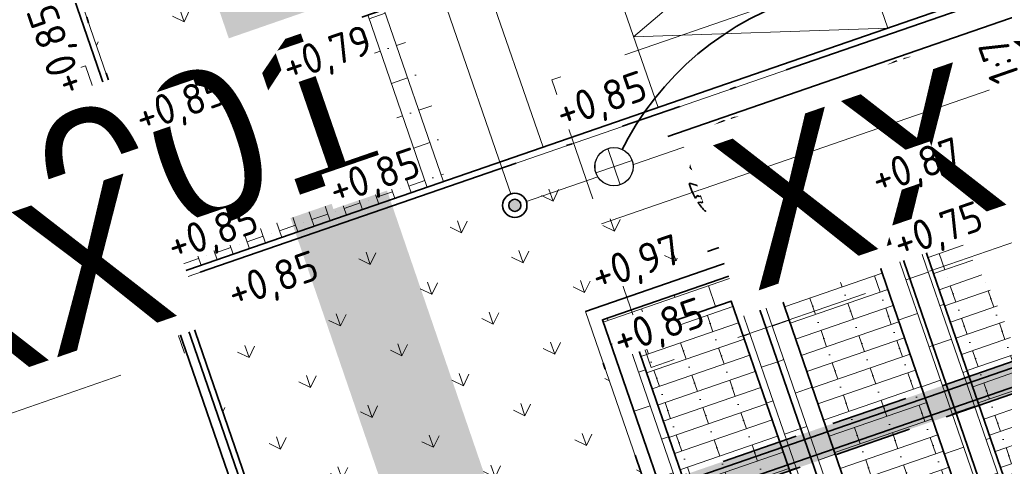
# Model space of a CAD drawing. Header units: metres. Extents: x 264779 to 275389, y 575281 to 580396.
# Tile 21 of 174: x 265229.82 to 265246.03, y 576965.43 to 576972.77. Entities that reach past the tile are written whole.
import ezdxf
from ezdxf.enums import TextEntityAlignment as Align
from ezdxf.lldxf.tags import DXFTag

# ---------------------------------------------------------------- set-up
doc = ezdxf.new("R2018")
doc.units = ezdxf.units.M
doc.set_wipeout_variables(frame=1)
for name, pattern in [('B-WE-RI-DRAINAGE_PVC_100-G', [20, 6, -2.5, 2, -2.5, 0, -2.5, 2, -2.5]), ('B-WE-VH-KANTOPSLUITING_OPSLUITBAND_[AFMETINGEN1]-G', [10, 5.5, -0.875, 0, -0.875, 1, -0.875, 0, -0.875]), ('B-WE-VH-KANTOPSLUITING_TROTTOIRBAND_RWS_[AFMETINGEN1]-G', [10, 2.5, -1.5, 0, -1.5, 0, -1.5, 0, -1.5, 0, -1.5]), ('DASHED', [19.05, 12.7, -6.35]), ('HIDDEN', [9.525, 6.35, -3.175])]:
    doc.linetypes.add(name, pattern=pattern)
for name, color, linetype, lineweight in [('B-ME-MO-PEILBUIS-S', 252, 'Continuous', 18), ('N-WA-RI-DETAIL1-G', 1, 'HIDDEN', 18), ('N-WE-IE-TERREINAFSCHEIDING_KUNSTMATIG-G', 30, 'B-WE-IE-TERREINAFSCHEIDING_KUNSTMATIG-G', 35), ('N-WE-KL-ET_LS_OV_LICHTMAST-S', 10, 'Continuous', 35), ('N-WE-KL-TRACE-A', 7, 'Continuous', 25), ('N-WE-KL-TRACE-G', 7, 'DASHED', 35), ('N-WE-VH-HELLING_AANDUIDING-G', 30, 'Continuous', 18), ('N-WE-VH-KANTOPSLUITING_OPSLUITBAND_100x200-G', 60, 'B-WE-VH-KANTOPSLUITING_OPSLUITBAND_[AFMETINGEN1]-G', 35), ('N-WE-VH-KANTOPSLUITING_TROTTOIRBAND_RWS_110-220x250-G', 60, 'B-WE-VH-KANTOPSLUITING_TROTTOIRBAND_RWS_[AFMETINGEN1]-G', 35), ('N-WE-VH-KNIKLIJN_AANDUIDING-G', 30, 'Continuous', 18), ('N-WE-VH-VERHARDING_STRAATBAKSTEEN_DIKFORMAAT_HALF-G', 40, 'Continuous', 35), ('N-WE-VH-VERHARDING_STRAATBAKSTEEN_WAALFORMAAT_HALF-G', 40, 'Continuous', 35), ('N-XX-AL-HOOGTELABEL-T25-M', 7, 'Continuous', 25)]:
    doc.layers.add(name, color=color, linetype=linetype, lineweight=lineweight)
for name, color, linetype, lineweight, true_color in [('B-WE-KL-TRACE-A', 9, 'Continuous', 13, 0x808080), ('N-GV-GR-BOOM-S', 7, 'Continuous', 35, 0x00a500), ('N-GV-GR-GRAS_BERMKRUIDENMENGSEL-A', 7, 'Continuous', 18, 0x00a500), ('N-OI-KL-MANTELBUIS_PVC-G', 1, 'MANTELBUIS-PVC', 35, 0xff0000), ('N-OI-RI-BELUCHTINGSDRAINAGE_PVC_160-G', 3, 'B-WE-RI-DRAINAGE_PVC_160-G', 35, 0x00ff00), ('N-OI-RI-HWA_DRAINPUT-S', 3, 'Continuous', 25, 0x00ff00), ('N-OI-RI-PLANTSLEUFDRAINAGE_PVC_100-G', 3, 'B-WE-RI-DRAINAGE_PVC_100-G', 35, 0x00ff00), ('N-WE-VH-VERHARDING_STRAATBAKSTEEN_DIKFORMAAT_HALF_PAARS-BRUIN-A', 7, 'Continuous', 18, 0x66332b), ('N-WE-VH-VERHARDING_STRAATBAKSTEEN_DIKFORMAAT_HALF_ROOD-PAARS -A', 7, 'Continuous', 18, 0xa45729), ('N-WE-VH-VERHARDING_STRAATBAKSTEEN_WAALFORMAAT_HALF_PAARS-BRUIN-A', 7, 'Continuous', 18, 0x66332b)]:
    doc.layers.add(name, color=color, linetype=linetype, lineweight=lineweight, true_color=true_color)
doc.layers.add('X-XX-AL-HULPLAAG-G', color=6, linetype='Continuous', lineweight=18, plot=False)
doc.styles.add('NLCS-ISO-M1000-T25', font='NLCS-ISO.ttf', dxfattribs={"height": 2.5})
doc.styles.get("Standard").update_dxf_attribs({"font": 'arial.ttf'})
doc.styles.add('TEKST VOOR LINE', font='NLCS-ISO.ttf', dxfattribs={"height": 1})
doc.linetypes.add('B-WE-IE-TERREINAFSCHEIDING_KUNSTMATIG-G', pattern='A,5,-2.5,[82,NLCS.shx,S=1.1,R=90,X=0,Y=0],-2.5', length=10)
doc.linetypes.add('B-WE-RI-DRAINAGE_PVC_160-G', pattern='A,10.25,-3,[160,NLCS.shx,S=0.25,R=0,X=0,Y=0],-3.5,["o",Standard,S=1,R=0,X=-0.35,Y=-0.35],-3.25', length=20)
tags = doc.linetypes.add('MANTELBUIS-PVC', pattern='A,2.10896,-0.32,["PVC",TEKST VOOR LINE,S=1,R=0,X=0,Y=-0.5],-2.72,2.10896', length=7.25792).pattern_tags.tags
tags[6] = DXFTag(74, 10)
pattern_1 = [(109.0885258, (229946.4539, 679547.0011), (-1.011904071, 0.491604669), [0.2109375, -1.380052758]), (64.0885258, (229946.4539, 679547.0011), (-1.011904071, 0.491604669), [0.2109375, -0.9140625]), (154.0885258, (229946.4539, 679547.0011), (-0.491604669, -1.011904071), [0.2109375, -0.9140625])]
pattern_2 = [(19.04055235, (53986.8609, 115722.89466), (-0.09175423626, 0.2658622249), []), (109.04055235, (53987.9243, 115723.2617), (-1.0634488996, -0.367016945), [0.28125, -0.28125]), (109.04055235, (53987.3009, 115723.344), (-1.0634488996, -0.367016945), [0.28125, -0.28125]), (19.04055235, (53987.34673, 115723.2111), (-0.1835084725, 0.5317244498), [0, -0.5625, 0, 0, 0]), (19.04055235, (53987.255, 115723.47696), (-0.1835084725, 0.5317244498), [0, -0.5625, 0, 0, 0])]
pattern_3 = [(199.04055235, (71628.70843, 117020.08), (-0.910738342, -0.9301973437), [0.388125, -0.388125]), (289.04055235, (71628.70843, 117020.08), (0.36688987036, 0.12662084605), [])]
pattern_4 = [(109.04055237, (71628.70843, 117020.08), (-0.930197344, 0.91073834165), [0.388125, -0.388125]), (199.040552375, (71628.70843, 117020.08), (0.1266208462, -0.3668898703), [])]

# ---------------------------------------------------------------- blocks, each defined once
blk = doc.blocks.new('Gedrukte peilbuis minifilter nog niet uitgevoerd')
at = {"flags": 128}
for points in [[(1.061, 2.273), (2.227, 3.44)], [(2.227, 3.44), (4.327, 3.44)], [(1.061, 2.273), (-1.061, 0.152)], [(-2.227, -1.015), (-1.061, 0.152)]]:
    blk.add_lwpolyline(points, dxfattribs=at)
blk.add_lwpolyline([(1.212, 2.425), (-1.212, 2.425), (0, 0)], close=True, dxfattribs=at)
at = {"lineweight": 30, "flags": 104}
blk.add_attdef('01', text='', height=1.8, dxfattribs=at).set_placement((2.492, 2.004), align=Align.TOP_LEFT)
blk = doc.blocks.new('BOOM')
blk.add_lwpolyline([(0.399, 4.344), (0.407, 4.354), (0.414, 4.362), (0.422, 4.369), (0.429, 4.376), (0.436, 4.383), (0.442, 4.39), (0.449, 4.397), (0.456, 4.406), (0.462, 4.416), (0.468, 4.428), (0.473, 4.442), (0.476, 4.459), (0.477, 4.479), (0.475, 4.504), (0.469, 4.533), (0.438, 4.642, -0.52938), (0.488, 4.701, -0.087139), (2.045, 4.264, -0.372341), (2.106, 4.124), (2.17, 3.798), (2.01, 3.638), (1.837, 3.675), (1.629, 3.519), (1.709, 3.321), (1.923, 3.252), (2.5, 3.385), (2.641, 3.307), (2.627, 3.183), (2.496, 3.102), (2.376, 2.712), (2.529, 2.462), (2.921, 3.086, -0.504641), (3.14, 2.895, 0.331948), (3.267, 2.693, 0.282008), (3.681, 2.769), (3.648, 2.752, -0.512156), (3.838, 2.751, -0.16076), (4.697, -0.052), (4.589, -0.156), (4.588, -0.271), (4.483, -0.29), (4.496, -0.404), (4.332, -0.351), (4.282, -0.479), (4.484, -0.613), (4.548, -0.664), (4.659, -0.552, -0.106371), (4.002, -2.407), (3.416, -2.029), (3.308, -2.104), (3.238, -1.793), (3.03, -1.543), (2.788, -1.545), (2.793, -1.835), (2.61, -2.469), (2.637, -2.59), (2.771, -2.609), (3.623, -2.935, -0.236298), (-0.208, -4.622, 0.159625), (-0.32, -4.398, 0.350802), (-0.29, -4.175, -0.504641), (-0.553, -4.05), (-0.489, -3.845), (-0.597, -3.653), (-0.739, -3.667), (-0.76, -3.821), (-0.868, -3.883), (-0.996, -3.785), (-1.106, -3.204), (-1.19, -3.12), (-1.403, -3.126), (-1.462, -3.379), (-1.549, -3.406), (-1.631, -3.617), (-1.847, -3.501, 0.733583), (-1.768, -3.663, -0.861625), (-1.724, -3.806, 0.279978), (-1.884, -4.05), (-1.877, -4.059, -0.827056), (-2.036, -4.225, -0.116774), (-3.828, -2.357), (-3.793, -2.35), (-3.765, -2.342), (-3.742, -2.333), (-3.724, -2.324), (-3.71, -2.313), (-3.7, -2.303), (-3.692, -2.292), (-3.474, -2.014), (-3.469, -2.004), (-3.465, -1.994), (-3.462, -1.985), (-3.459, -1.976), (-3.456, -1.967), (-3.452, -1.957), (-3.449, -1.946), (-3.444, -1.935), (-3.438, -1.923), (-3.431, -1.909), (-3.424, -1.895), (-3.416, -1.881), (-3.408, -1.866), (-3.401, -1.851), (-3.395, -1.836), (-3.389, -1.821), (-3.385, -1.806), (-3.381, -1.792), (-3.38, -1.779), (-3.379, -1.766), (-3.38, -1.755), (-3.382, -1.745), (-3.385, -1.737), (-3.389, -1.731), (-3.395, -1.726), (-3.402, -1.723), (-3.41, -1.722), (-3.419, -1.721), (-3.428, -1.72), (-3.438, -1.719), (-3.449, -1.717), (-3.459, -1.715), (-3.47, -1.711), (-3.481, -1.706), (-3.493, -1.699), (-3.504, -1.692), (-3.516, -1.684), (-3.528, -1.675), (-3.54, -1.665), (-3.552, -1.656), (-3.565, -1.646), (-3.577, -1.635), (-3.59, -1.625), (-3.602, -1.614), (-3.826, -1.87), (-3.837, -1.858), (-3.847, -1.844), (-3.857, -1.83), (-3.865, -1.814), (-3.876, -1.799), (-3.89, -1.786), (-3.911, -1.778), (-3.94, -1.774), (-3.982, -1.778), (-4.037, -1.791), (-4.109, -1.814, -0.040997), (-4.417, -0.947), (-4.257, -0.975), (-4.114, -1.066), (-4.038, -0.997), (-3.947, -0.855), (-4.035, -0.721), (-3.986, -0.523), (-4.167, -0.508), (-4.289, -0.39), (-4.51, -0.535, -0.05814), (-4.599, 0.764), (-4.473, 0.74), (-3.963, 0.336), (-3.743, 0.412), (-2.884, 0.639), (-2.811, 0.922), (-3.143, 1.054), (-3.194, 1.163), (-3.8, 1.46), (-3.813, 1.631), (-4.018, 1.804), (-4.101, 1.973), (-3.961, 2.193), (-3.649, 2.242), (-3.365, 2.427), (-3.362, 2.619), (-3.539, 2.827), (-3.492, 2.915), (-3.562, 3.052, -0.13428), (-1.534, 4.458, -0.541727), (-1.472, 4.41), (-1.482, 4.277), (-1.48, 4.209), (-1.471, 4.156), (-1.456, 4.117), (-1.437, 4.088), (-1.415, 4.066), (-1.393, 4.05), (-1.371, 4.035), (-1.351, 4.019), (-1.333, 4.003), (-1.317, 3.988), (-1.301, 3.973), (-1.287, 3.96), (-1.272, 3.949), (-1.257, 3.942), (-1.242, 3.938), (-1.226, 3.939), (-1.209, 3.943), (-1.192, 3.95), (-1.173, 3.959), (-1.155, 3.969), (-1.136, 3.98), (-1.116, 3.989), (-1.097, 3.997), (-1.077, 4.003), (-1.057, 4.008), (-1.038, 4.011), (-1.019, 4.013), (-1.001, 4.016), (-0.983, 4.019), (-0.966, 4.024), (-0.95, 4.031), (-0.935, 4.04), (-0.922, 4.051), (-0.909, 4.064), (-0.897, 4.079), (-0.888, 3.987), (-0.867, 3.963), (-0.769, 3.797), (-0.563, 3.684), (-0.855, 4.156), (-0.849, 4.171), (-0.845, 4.184), (-0.844, 4.198), (-0.844, 4.212), (-0.848, 4.225), (-0.854, 4.239), (-0.865, 4.253), (-0.878, 4.268), (-0.896, 4.284), (-0.917, 4.303), (-0.941, 4.325), (-0.968, 4.351), (-0.998, 4.383), (-1.03, 4.421), (-1.106, 4.519, -0.543104), (-1.08, 4.593, -0.046766), (-0.216, 4.718, -0.385168), (-0.167, 4.678), (-0.14, 4.501), (-0.127, 4.446), (-0.112, 4.407), (-0.096, 4.382), (-0.079, 4.368), (-0.061, 4.361), (-0.043, 4.358), (-0.025, 4.357), (-0.008, 4.355), (0.009, 4.352), (0.025, 4.348), (0.041, 4.343), (0.056, 4.337), (0.071, 4.33), (0.086, 4.324), (0.1, 4.317), (0.114, 4.31), (0.128, 4.304), (0.141, 4.297), (0.154, 4.29), (0.166, 4.283), (0.177, 4.276), (0.186, 4.268), (0.195, 4.26), (0.202, 4.252), (0.208, 4.243), (0.213, 4.234), (0.218, 4.226), (0.223, 4.219), (0.228, 4.213), (0.233, 4.208), (0.24, 4.205), (0.248, 4.203), (0.256, 4.204), (0.266, 4.207), (0.276, 4.211), (0.287, 4.217), (0.298, 4.225), (0.31, 4.234), (0.321, 4.244), (0.332, 4.256), (0.342, 4.269), (0.353, 4.282), (0.363, 4.295), (0.372, 4.309), (0.381, 4.321), (0.39, 4.333)], format="xyb", close=True)
blk.add_circle((0, 0), 0.138)
at = {"lineweight": 30, "flags": 104}
blk.add_attdef('01', text='', height=1.8, dxfattribs=at).set_placement((-2.447, 3.094), align=Align.TOP_LEFT)
blk = doc.blocks.new('N-SKL-ET_LS_OV_LICHTMAST_TYPE5-SO')
at = {"lineweight": 30, "flags": 104}
blk.add_attdef('01', text='', height=1.8, dxfattribs=at).set_placement((1.922, 1.092), align=Align.TOP_LEFT)
blk.add_wipeout([(0, 1), (0.074, 0.997), (0.193, 0.981), (0.389, 0.921), (0.59, 0.807), (0.709, 0.705), (0.8, 0.6), (0.895, 0.446), (0.965, 0.264), (0.993, 0.117), (1, -0.027), (0.99, -0.141), (0.969, -0.246), (0.936, -0.352), (0.913, -0.408), (0.874, -0.487), (0.79, -0.613), (0.758, -0.652), (0.669, -0.743), (0.574, -0.819), (0.468, -0.884), (0.369, -0.929), (0.313, -0.95), (0.188, -0.982), (0.127, -0.992), (0.037, -0.999), (-0.107, -0.994), (-0.246, -0.969), (-0.343, -0.939), (-0.442, -0.897), (-0.548, -0.836), (-0.611, -0.792), (-0.681, -0.732), (-0.747, -0.665), (-0.799, -0.601), (-0.847, -0.531), (-0.884, -0.468), (-0.934, -0.357), (-0.946, -0.324), (-0.973, -0.229), (-0.982, -0.188), (-0.997, -0.076), (-1, 0.017), (-0.995, 0.098), (-0.987, 0.159), (-0.975, 0.223), (-0.954, 0.301), (-0.933, 0.36), (-0.911, 0.412), (-0.892, 0.453), (-0.849, 0.529), (-0.806, 0.592), (-0.752, 0.659), (-0.688, 0.725), (-0.644, 0.765), (-0.57, 0.822), (-0.499, 0.867), (-0.418, 0.908), (-0.347, 0.938), (-0.261, 0.965), (-0.169, 0.986), (-0.073, 0.997)])
blk.add_hatch(color=0).paths.add_polyline_path([(-0.498, 0.048, 1), (0.498, -0.048, 1)])
at = {"color": 0}
for radius in [1, 0.5]:
    blk.add_circle((0, 0), radius, dxfattribs=at)
blk = doc.blocks.new('N-SRI-HWA_DRAINPUT_01-SO')
at = {"ltscale": 0.99999}
blk.add_wipeout([(0, 0.1575), (-0.0631, 0.1443), (-0.1005, 0.1213), (-0.1342, 0.0825), (-0.1548, 0.0292), (-0.1548, 0), (-0.1484, -0.0527), (-0.1245, -0.0965), (-0.1013, -0.1206), (-0.0489, -0.1497), (0, -0.1575), (0.0298, -0.1547), (0.0862, -0.1318), (0.1344, -0.0821), (0.1518, -0.0419), (0.1575, 0), (0.1518, 0.0421), (0.1261, 0.0944), (0.0945, 0.126), (0.0519, 0.1487), (0.0275, 0.1551)], dxfattribs=at)
at = {"lineweight": 18, "ltscale": 0.99999, "flags": 128}
for points in [[(0, 0.1575), (0, -0.1575)], [(0.1575, 0), (-0.1575, 0)]]:
    blk.add_lwpolyline(points, dxfattribs=at)
at = {"ltscale": 0.99999}
blk.add_circle((0, 0), 0.1575, dxfattribs=at)

msp = doc.modelspace()

# ---------------------------------------------------------------- hatches: boundary and pattern name
at = {"layer": 'B-WE-KL-TRACE-A'}
h = msp.add_hatch(dxfattribs=at)
h.set_pattern_fill('DOTS', color=256, scale=0.5)
h.set_pattern_definition([(0, (265713.50372, 576754.34745), (0.079375, 0.15875), [0, -0.15875])])
h.paths.add_polyline_path([(265257.497, 576901.576), (265280.092, 576836.285), (265298.31, 576783.268), (265291.791, 576781.392), (265239.384, 576934.357), (265222.655, 576983.209), (265230.7, 576979.939), (265245.297, 576937.421), (265245.427, 576937.04)])
h.paths.add_polyline_path([(265223.141, 576984.793), (265219.917, 576993.606), (265211.971, 577028.584), (265210.547, 577042.097), (265222.786, 577002.989), (265229.989, 576982.009)])
h.paths.add_polyline_path([(265207.488, 577055.376), (265208.876, 577042.208), (265202.774, 577069.069)])
h.paths.add_polyline_path([(265194.59, 577097.909), (265209.11, 577055.736), (265209.669, 577050.426), (265224.354, 577003.504), (265246.856, 576937.963), (265259.058, 576902.111), (265281.655, 576836.813), (265331.28, 576692.401), (265402.247, 576711.023), (265417.831, 576715.057), (265434.246, 576719.393), (265450.777, 576723.65), (265466.98, 576727.876), (265483.558, 576732.243), (265517.748, 576741.103), (265533.987, 576745.376), (265551.26, 576749.845), (265566.674, 576753.911), (265582.241, 576757.871), (265589.311, 576759.685), (265591.043, 576760.329), (265486.412, 577064.17), (265488.303, 577064.821), (265593.602, 576759.04), (265591.727, 576758.343), (265591.58, 576758.769), (265589.803, 576758.108), (265582.65, 576756.272), (265567.088, 576752.314), (265551.677, 576748.248), (265534.403, 576743.779), (265518.165, 576739.506), (265483.975, 576730.646), (265467.398, 576726.28), (265451.191, 576722.053), (265434.662, 576717.796), (265418.248, 576713.46), (265402.664, 576709.426), (265330.216, 576690.416), (265298.846, 576781.706), (265290.739, 576779.372), (265237.824, 576933.823), (265212.508, 577007.744), (265210.34, 577028.314), (265197.8, 577083.516), (265193.03, 577097.371)])
at = {"layer": 'N-GV-GR-GRAS_BERMKRUIDENMENGSEL-A'}
h = msp.add_hatch(dxfattribs=at)
h.set_pattern_fill('AGR-KRUIDEN', color=256, scale=0.5625, pattern_type=2)
h.set_pattern_definition(pattern_1)
edge = h.paths.add_edge_path()
edge.add_arc((265234.353, 576972.544), 5, 69.9904, 148.0907)
edge.add_line((265230.108, 576975.187), (265231.375, 576971.516))
edge.add_line((265231.375, 576971.516), (265237.331, 576973.571))
edge.add_line((265237.331, 576973.571), (265236.064, 576977.242))
h = msp.add_hatch(dxfattribs=at)
h.set_pattern_fill('AGR-KRUIDEN', color=256, scale=0.5625, pattern_type=2)
h.set_pattern_definition(pattern_1)
edge = h.paths.add_edge_path()
edge.add_arc((265235.835, 576965.083), 6.111, 34.7625, 64.2385)
edge.add_line((265238.491, 576970.587), (265232.419, 576968.491))
edge.add_line((265232.419, 576968.491), (265234.925, 576961.231))
edge.add_line((265234.925, 576961.231), (265240.767, 576963.248))
edge.add_line((265240.767, 576963.248), (265239.135, 576967.974))
edge.add_line((265239.135, 576967.974), (265240.855, 576968.567))
at = {"layer": 'N-WE-KL-TRACE-A'}
h = msp.add_hatch(dxfattribs=at)
h.set_pattern_fill('DOTS', color=256, scale=0.5, angle=-0.069)
h.set_pattern_definition([(19.019479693, (53607.36198, 115305.85214), (0.02330677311, 0.175950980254), [0, -0.15875])])
h.paths.add_polyline_path([(265327.755, 576975.274), (265328.284, 576973.732), (265330.649, 576974.544), (265330.811, 576974.071), (265328.447, 576973.259), (265331.026, 576965.75), (265333.39, 576966.562), (265333.553, 576966.089), (265330.715, 576965.115), (265327.282, 576975.112), (265302.25, 576966.515), (265296.331, 576983.937), (265248.543, 576967.444), (265253.844, 576952.084), (265253.371, 576951.921), (265248.07, 576967.281), (265234.364, 576962.551), (265234.2, 576963.023), (265259.96, 576971.913), (265257.072, 576980.279), (265257.545, 576980.442), (265260.432, 576972.076), (265286.9, 576981.211), (265284.013, 576989.577), (265284.486, 576989.74), (265287.373, 576981.374), (265296.17, 576984.41), (265285.353, 577016.246), (265286.915, 577016.777), (265303.28, 576968.613), (265380.151, 576995.012), (265363.785, 577042.669), (265365.346, 577043.205), (265374.891, 577015.41), (265455.352, 577043.041), (265455.888, 577041.481), (265375.427, 577013.849), (265382.777, 576992.446), (265464.49, 577020.508), (265464.652, 577020.035), (265462.288, 577019.223), (265464.867, 577011.713), (265467.231, 577012.525), (265467.393, 577012.052), (265464.556, 577011.078), (265461.815, 577019.06), (265382.94, 576991.973), (265393.03, 576962.587), (265427.338, 576974.369), (265424.627, 576982.267), (265426.188, 576982.803), (265428.899, 576974.905), (265473.51, 576990.225), (265474.05, 576988.666), (265393.566, 576961.027), (265400.927, 576939.596), (265399.367, 576939.06), (265392.005, 576960.491), (265390.587, 576960.004), (265390.051, 576961.564), (265391.47, 576962.051), (265380.687, 576993.452), (265356.28, 576985.07), (265359.713, 576975.073), (265356.876, 576974.099), (265356.713, 576974.571), (265359.078, 576975.383), (265356.499, 576982.893), (265354.134, 576982.081), (265353.972, 576982.554), (265356.336, 576983.366), (265355.807, 576984.907)])
at = {"layer": 'N-WE-VH-VERHARDING_STRAATBAKSTEEN_DIKFORMAAT_HALF_PAARS-BRUIN-A'}
h = msp.add_hatch(dxfattribs=at)
h.set_pattern_fill('AVH-SBS_DIKFORMAAT_HALFST', color=256, scale=28.125, angle=359.952, pattern_type=2)
h.set_pattern_definition(pattern_2)
h.paths.add_polyline_path([(265245.11, 576969.38), (265244.65, 576969.221), (265246.02, 576965.251), (265246.48, 576965.41, 0.002587), (265246.481, 576965.475, 0.170367)])
h = msp.add_hatch(dxfattribs=at)
h.set_pattern_fill('AVH-SBS_DIKFORMAAT_HALFST', color=256, scale=28.125, angle=359.952, pattern_type=2)
h.set_pattern_definition(pattern_2)
h.paths.add_polyline_path([(265243.894, 576968.96), (265242.287, 576968.406), (265243.657, 576964.436), (265245.264, 576964.99)])
h = msp.add_hatch(dxfattribs=at)
h.set_pattern_fill('AVH-SBS_DIKFORMAAT_HALFST', color=256, scale=28.125, angle=359.952, pattern_type=2)
h.set_pattern_definition(pattern_2)
h.paths.add_polyline_path([(265241.531, 576968.145), (265239.924, 576967.59), (265241.294, 576963.62), (265242.901, 576964.175)])
at = {"layer": 'N-WE-VH-VERHARDING_STRAATBAKSTEEN_DIKFORMAAT_HALF_ROOD-PAARS -A'}
h = msp.add_hatch(dxfattribs=at)
h.set_pattern_fill('AVH-BSS_DIKFORMAAT_HALFST', color=256, scale=28.125, angle=89.952, pattern_type=2)
h.set_pattern_definition(pattern_4)
h.paths.add_polyline_path([(265245.11, 576969.38, 0.017214), (265244.83, 576969.707), (265244.142, 576969.469), (265244.272, 576969.091)])
h = msp.add_hatch(dxfattribs=at)
h.set_pattern_fill('AVH-BSS_DIKFORMAAT_HALFST', color=256, scale=28.125, angle=89.952, pattern_type=2)
h.set_pattern_definition(pattern_4)
h.paths.add_polyline_path([(265241.778, 576968.653), (265241.909, 576968.275), (265244.272, 576969.091), (265244.142, 576969.469)])
h = msp.add_hatch(dxfattribs=at)
h.set_pattern_fill('AVH-BSS_DIKFORMAAT_HALFST', color=256, scale=28.125, angle=179.952, pattern_type=2)
h.set_pattern_definition(pattern_3)
h.paths.add_polyline_path([(265244.65, 576969.221), (265244.272, 576969.091), (265245.642, 576965.121), (265246.02, 576965.251)])
h = msp.add_hatch(dxfattribs=at)
h.set_pattern_fill('AVH-BSS_DIKFORMAAT_HALFST', color=256, scale=28.125, angle=179.952, pattern_type=2)
h.set_pattern_definition(pattern_3)
h.paths.add_polyline_path([(265245.264, 576964.99), (265245.642, 576965.121), (265244.272, 576969.091), (265243.894, 576968.96)])
h = msp.add_hatch(dxfattribs=at)
h.set_pattern_fill('AVH-BSS_DIKFORMAAT_HALFST', color=256, scale=28.125, angle=89.952, pattern_type=2)
h.set_pattern_definition(pattern_4)
h.paths.add_polyline_path([(265241.909, 576968.275), (265241.778, 576968.653), (265239.415, 576967.838), (265239.546, 576967.46)])
h = msp.add_hatch(dxfattribs=at)
h.set_pattern_fill('AVH-BSS_DIKFORMAAT_HALFST', color=256, scale=28.125, angle=179.952, pattern_type=2)
h.set_pattern_definition(pattern_3)
h.paths.add_polyline_path([(265243.279, 576964.305), (265243.657, 576964.436), (265242.287, 576968.406), (265241.909, 576968.275)])
h = msp.add_hatch(dxfattribs=at)
h.set_pattern_fill('AVH-BSS_DIKFORMAAT_HALFST', color=256, scale=28.125, angle=179.952, pattern_type=2)
h.set_pattern_definition(pattern_3)
h.paths.add_polyline_path([(265241.909, 576968.275), (265241.531, 576968.145), (265242.901, 576964.175), (265243.279, 576964.305)])
h = msp.add_hatch(dxfattribs=at)
h.set_pattern_fill('AVH-BSS_DIKFORMAAT_HALFST', color=256, scale=28.125, angle=179.952, pattern_type=2)
h.set_pattern_definition(pattern_3)
h.paths.add_polyline_path([(265239.924, 576967.59), (265239.546, 576967.46), (265240.916, 576963.49), (265241.294, 576963.62)])
at = {"layer": 'N-WE-VH-VERHARDING_STRAATBAKSTEEN_WAALFORMAAT_HALF_PAARS-BRUIN-A'}
h = msp.add_hatch(dxfattribs=at)
h.set_pattern_fill('AVH-SBS_WAALFORMAAT_HALFST', color=256, scale=28.125, angle=89.95, style=0, pattern_type=2)
h.set_pattern_definition([(109.03852576, (53998.11203, 115705.62007), (-0.26586547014, -0.09174483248), []), (199.03852576, (53997.745, 115706.6835), (0.36697933, -1.0634618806), [0.28125, -0.28125]), (199.03852576, (53997.6627, 115706.0601), (0.36697933, -1.0634618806), [0.28125, -0.28125]), (109.03852576, (53997.7956, 115706.10593), (-0.5317309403, -0.18348966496), [0, -1.125, 0, 0, 0]), (109.03852576, (53997.34625, 115706.5459), (-0.5317309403, -0.18348966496), [0, -1.125, 0, 0, 0])])
edge = h.paths.add_edge_path()
edge.add_arc((265231.803, 576969.971), 5, 1.5829, 36.497)
edge.add_line((265235.822, 576972.945), (265231.313, 576971.389))
edge.add_line((265231.313, 576971.389), (265232.292, 576968.553))
edge.add_line((265232.292, 576968.553), (265236.801, 576970.109))

# ---------------------------------------------------------------- linework, layer by layer
at = {"layer": 'N-OI-KL-MANTELBUIS_PVC-G', "flags": 128}
for points in [[(265239.224, 576964.651), (265247.798, 576967.61)], [(265239.322, 576964.368), (265247.896, 576967.327)]]:
    msp.add_lwpolyline(points, dxfattribs=at)
at = {"layer": 'N-OI-RI-BELUCHTINGSDRAINAGE_PVC_160-G', "flags": 128}
for points in [[(265240.49, 576970.853), (265287.755, 576987.166)], [(265241.143, 576968.963), (265288.407, 576985.275)]]:
    msp.add_lwpolyline(points, dxfattribs=at)
at = {"layer": 'N-OI-RI-PLANTSLEUFDRAINAGE_PVC_100-G', "flags": 128}
msp.add_lwpolyline([(265239.604, 576970.356, -0.210646), (265242.56, 576973.101), (265286.899, 576988.404)], format="xyb", dxfattribs=at)
at = {"layer": 'N-WA-RI-DETAIL1-G', "ltscale": 0.35, "flags": 128}
for points in [[(265291.013, 576984.588), (265240.214, 576967.055), (265238.583, 576971.782), (265289.382, 576989.314)], [(265226.18, 576970.384), (265227.812, 576965.657), (265232.538, 576967.288), (265230.907, 576972.015)]]:
    msp.add_lwpolyline(points, close=True, dxfattribs=at)
at = {"layer": 'N-WE-IE-TERREINAFSCHEIDING_KUNSTMATIG-G', "ltscale": 0.5, "flags": 128}
msp.add_lwpolyline([(265234.76, 576960.942), (265232.15, 576968.504)], dxfattribs=at)
at = {"layer": 'N-WE-KL-TRACE-G', "ltscale": 0.1}
msp.add_lwpolyline([(265296.331, 576983.937), (265248.543, 576967.444), (265253.844, 576952.084), (265253.371, 576951.921), (265248.07, 576967.281), (265234.364, 576962.551), (265234.2, 576963.023), (265259.96, 576971.913), (265257.072, 576980.279), (265257.545, 576980.442), (265260.432, 576972.076), (265286.9, 576981.211)], dxfattribs=at)
at = {"layer": 'N-WE-VH-HELLING_AANDUIDING-G'}
msp.add_lwpolyline([(265243.201, 576975.27), (265239.927, 576972.49), (265244.111, 576972.633)], dxfattribs=at)
at = {"layer": 'N-WE-VH-KANTOPSLUITING_OPSLUITBAND_100x200-G', "flags": 128}
msp.add_lwpolyline([(265237.331, 576973.571), (265228.31, 576999.708), (265222.355, 576997.652), (265231.375, 576971.516)], close=True, dxfattribs=at)
at = {"layer": 'N-WE-VH-KANTOPSLUITING_OPSLUITBAND_100x200-G'}
msp.add_lwpolyline([(265258.226, 576974.33), (265257.28, 576977.071), (265232.419, 576968.491), (265234.996, 576961.024)], dxfattribs=at)
at = {"layer": 'N-WE-VH-KANTOPSLUITING_TROTTOIRBAND_RWS_110-220x250-G', "ltscale": 0.99999}
msp.add_lwpolyline([(265235.87, 576961.558), (265240.767, 576963.248), (265239.135, 576967.974), (265257.209, 576974.212)], dxfattribs=at)
at = {"layer": 'N-WE-VH-KNIKLIJN_AANDUIDING-G', "ltscale": 0.75}
for points in [[(265243.201, 576975.27), (265244.111, 576972.633)], [(265239.414, 576973.973), (265240.33, 576971.328)], [(265232.292, 576968.553), (265234.149, 576972.368)]]:
    msp.add_lwpolyline(points, dxfattribs=at)
at = {"layer": 'N-WE-VH-VERHARDING_STRAATBAKSTEEN_DIKFORMAAT_HALF-G', "flags": 128}
for points in [[(265248.136, 576965.558), (265245.773, 576964.743), (265244.142, 576969.469), (265246.505, 576970.285)], [(265247.627, 576965.806), (265246.02, 576965.251), (265244.65, 576969.221), (265246.257, 576969.776)], [(265245.773, 576964.743), (265243.41, 576963.927), (265241.778, 576968.653), (265244.142, 576969.469)], [(265245.264, 576964.99), (265243.657, 576964.436), (265242.287, 576968.406), (265243.894, 576968.96)], [(265243.41, 576963.927), (265241.046, 576963.111), (265239.415, 576967.838), (265241.778, 576968.653)], [(265242.901, 576964.175), (265241.294, 576963.62), (265239.924, 576967.59), (265241.531, 576968.145)]]:
    msp.add_lwpolyline(points, close=True, dxfattribs=at)
at = {"layer": 'N-WE-VH-VERHARDING_STRAATBAKSTEEN_WAALFORMAAT_HALF-G', "flags": 128}
for points in [[(265233.722, 576939.887), (265232.689, 576942.881), (265232.887, 576942.95), (265214.212, 576997.063), (265221.575, 576999.605), (265225.357, 577000.91), (265226.009, 576999.019), (265222.228, 576997.714), (265241.289, 576942.485)], [(265285.937, 576987.067), (265285.027, 576989.705), (265239.218, 576973.895), (265239.15, 576974.093), (265231.313, 576971.389), (265232.292, 576968.553)]]:
    msp.add_lwpolyline(points, close=True, dxfattribs=at)
at = {"layer": 'X-XX-AL-HULPLAAG-G', "flags": 128}
for points in [[(265227.72, 577001.725), (265237.458, 576973.509), (265238.436, 576970.674), (265285.937, 576987.067)], [(265227.011, 577001.481), (265236.749, 576973.265), (265237.972, 576969.72), (265286.182, 576986.358)]]:
    msp.add_lwpolyline(points, dxfattribs=at)
at = {"layer": 'X-XX-AL-HULPLAAG-G'}
for points in [[(265231.375, 576971.516), (265237.331, 576973.571), (265228.31, 576999.708), (265222.355, 576997.652)], [(265258.155, 576974.538), (265257.28, 576977.071), (265232.419, 576968.491), (265234.925, 576961.231), (265240.767, 576963.248), (265239.135, 576967.974), (265258.155, 576974.538)]]:
    msp.add_lwpolyline(points, close=True, dxfattribs=at)

# ---------------------------------------------------------------- block references
at = {"layer": 'B-ME-MO-PEILBUIS-S'}
ref = msp.add_blockref('Gedrukte peilbuis minifilter nog niet uitgevoerd', (265230.68, 576970.15), dxfattribs=dict(at, xscale=0.2, yscale=0.2, zscale=0.2, rotation=19.0885257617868))
lines = msp.add_mtext('001', dxfattribs={"layer": '0', "insert": (265229.864, 576970.958), "char_height": 2.5, "attachment_point": 1, "rotation": 19.0885, "bg_fill": 3, "box_fill_scale": 1.125, "bg_fill_color": 256, "bg_fill_transparency": 0})
ref.add_attrib('01', '', (265229.864, 576970.958)).embed_mtext(lines)
at = {"layer": 'N-GV-GR-BOOM-S'}
ref = msp.add_blockref('BOOM', (265244.598, 576971.213), dxfattribs=dict(at, xscale=0.2, yscale=0.2, zscale=0.2, rotation=19.0885257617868))
lines = msp.add_mtext('XX', dxfattribs={"layer": '0', "insert": (265243.933, 576971.637), "char_height": 2.5, "attachment_point": 1, "rotation": 19.0885, "bg_fill": 3, "box_fill_scale": 1.125, "bg_fill_color": 256, "bg_fill_transparency": 0})
ref.add_attrib('01', '', (265243.933, 576971.637)).embed_mtext(lines)
ref = msp.add_blockref('BOOM', (265241.762, 576970.234), dxfattribs=dict(at, xscale=0.2, yscale=0.2, zscale=0.2, rotation=19.0885257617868))
lines = msp.add_mtext('XX', dxfattribs={"layer": '0', "insert": (265241.097, 576970.659), "char_height": 2.5, "attachment_point": 1, "rotation": 19.0885, "bg_fill": 3, "box_fill_scale": 1.125, "bg_fill_color": 256, "bg_fill_transparency": 0})
ref.add_attrib('01', '', (265241.097, 576970.659)).embed_mtext(lines)
ref = msp.add_blockref('BOOM', (265228.111, 576968.405), dxfattribs=dict(at, xscale=0.2, yscale=0.2, zscale=0.2, rotation=19.08852576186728))
lines = msp.add_mtext('XX', dxfattribs={"layer": '0', "insert": (265227.447, 576968.83), "char_height": 2.5, "attachment_point": 1, "rotation": 19.0885, "bg_fill": 3, "box_fill_scale": 1.125, "bg_fill_color": 256, "bg_fill_transparency": 0})
ref.add_attrib('01', '', (265227.447, 576968.83)).embed_mtext(lines)

# ---------------------------------------------------------------- next in the draw order: block references
at = {"layer": 'N-OI-RI-HWA_DRAINPUT-S', "linetype": 'Continuous', "xscale": 2, "yscale": 2, "zscale": 2, "rotation": 19.0885257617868}
msp.add_blockref('N-SRI-HWA_DRAINPUT_01-SO', (265239.604, 576970.356), dxfattribs=at)
at = {"layer": 'N-WE-KL-ET_LS_OV_LICHTMAST-S', "xscale": 0.2, "yscale": 0.2, "zscale": 0.2}
msp.add_blockref('N-SKL-ET_LS_OV_LICHTMAST_TYPE5-SO', (265237.972, 576969.72), dxfattribs=at)

# ---------------------------------------------------------------- next in the draw order: texts
at = {"layer": 'N-XX-AL-HOOGTELABEL-T25-M', "char_height": 0.5, "width": 1.04288, "attachment_point": 1, "style": 'NLCS-ISO-M1000-T25', "bg_fill": 3, "box_fill_scale": 1.1, "bg_fill_color": 256, "bg_fill_transparency": 0}
for s, insert, rotation in [('+0,85', (265230.422, 576971.476), 109.0885), ('+0,79', (265234.09, 576972.219), 18.9534), ('+0,85', (265231.668, 576971.384), 18.9534), ('+0,85', (265234.856, 576970.196), 18.9534), ('+0,85', (265232.194, 576969.276), 18.9534), ('+0,97', (265239.174, 576968.777), 18.9534), ('+0,85', (265239.535, 576967.731), 18.9534)]:
    msp.add_mtext(s, dxfattribs=dict(at, insert=insert, rotation=rotation))

# ---------------------------------------------------------------- next in the draw order: linework, layer by layer
at = {"layer": 'X-XX-AL-HULPLAAG-G', "flags": 128}
msp.add_lwpolyline([(265239.399, 576969.418), (265290.198, 576986.951)], dxfattribs=at)

# ---------------------------------------------------------------- next in the draw order: texts
at = {"layer": 'N-XX-AL-HOOGTELABEL-T25-M', "insert": (265233.188, 576968.5), "char_height": 0.5, "width": 1.04288, "attachment_point": 1, "rotation": 18.9534, "style": 'NLCS-ISO-M1000-T25', "bg_fill": 3, "box_fill_scale": 1.1, "bg_fill_color": 256, "bg_fill_transparency": 0}
msp.add_mtext('+0,85', dxfattribs=at)

# ---------------------------------------------------------------- next in the draw order: texts
at = {"layer": 'N-XX-AL-HOOGTELABEL-T25-M', "char_height": 0.5, "attachment_point": 1, "style": 'NLCS-ISO-M1000-T25', "bg_fill": 3, "box_fill_scale": 1.1, "bg_fill_color": 256, "bg_fill_transparency": 0}
for s, insert, width, rotation in [('1:7', (265245.821, 576971.665), 0.7048, 109.1365), ('+0,85', (265238.591, 576971.458), 1.04288, 18.9534), ('+0,87', (265243.783, 576970.368), 1.04288, 18.9534), ('+0,75', (265244.144, 576969.321), 1.04288, 18.9534)]:
    msp.add_mtext(s, dxfattribs=dict(at, insert=insert, width=width, rotation=rotation))

doc.saveas('drawing.dxf')
